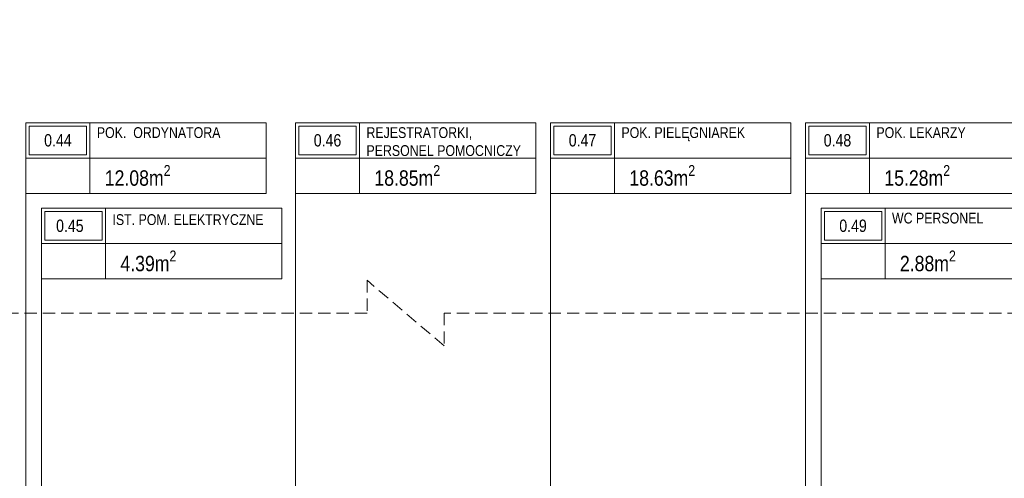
# Model space of a CAD drawing. Header units: millimetres. Extents: x -9409 to -3369, y -15007 to -6597.
# Tile 50 of 132: x -8466 to -7188, y -11383 to -10788. Entities that reach past the tile are written whole.
import ezdxf

# ---------------------------------------------------------------- set-up
doc = ezdxf.new("R2010")
doc.units = ezdxf.units.MM
doc.linetypes.add('ACAD_ISO02W100', pattern=[15, 12, -3])
doc.linetypes.add('CACHE2', pattern=[4.7625, 3.175, -1.5875])
for name, color, linetype, lineweight in [('A-AREA-____-IDEN', 81, 'Continuous', 5), ('SQ_HATCH', 140, 'Continuous', 13), ('SQ_ISTN.Ściany', 140, 'Continuous', 35), ('SQ_Opisy', 7, 'Continuous', 18), ('SQ_PROJ.Ściany', 7, 'Continuous', 35), ('SQ_ZAKRES_OPRACOWANIA', 7, 'ACAD_ISO02W100', 20)]:
    doc.layers.add(name, color=color, linetype=linetype, lineweight=lineweight)
doc.styles.add('Arial Narrow_2', font='ARIALN.TTF', dxfattribs={"height": 20})
doc.styles.get("Standard").update_dxf_attribs({"font": 'arial.ttf'})

# ---------------------------------------------------------------- blocks, each defined once
blk = doc.blocks.new('ET_pom_prokocim 1_200 - SZEROKA --4287470-__- 0_00 parter')
at = {"layer": 'A-AREA-____-IDEN'}
blk.add_line((2.943, 0.629), (2.943, -1.377), dxfattribs=at)
blk.add_wipeout([(-3.629, 2.634), (10, 2.634), (10, -1.377), (-3.629, -1.377)])
for p, q in [((-3.629, -1.377), (-3.629, 2.634)), ((-3.629, 2.634), (10, 2.634)), ((0, 0.629), (0, 2.634)), ((10, 2.634), (10, -1.377)), ((-3.629, 0.629), (0, 0.629)), ((0, 0.629), (0, -1.377)), ((10, 0.629), (0, 0.629)), ((10, -1.377), (-3.629, -1.377))]:
    blk.add_line(p, q, dxfattribs=at)
blk.add_lwpolyline([(-3.441, 0.817), (-0.188, 0.817), (-0.188, 2.446), (-3.441, 2.446)], close=True, dxfattribs=at)
blk = doc.blocks.new('stan projektowany')
at = {"layer": 'SQ_HATCH'}
h = blk.add_hatch(dxfattribs=at)
h.set_pattern_fill('ANGLE')
h.set_pattern_definition([(0, (-10464.962, 6233.929), (0, 6.985), [5.08, -1.905]), (90, (-10464.962, 6233.929), (-6.985, 4e-16), [5.08, -1.905])])
h.paths.add_polyline_path([(-15233.1, 8198.7), (-15198.1, 8198.7), (-15176.6, 8198.7), (-15176.6, 8216.2), (-15144.6, 8216.2), (-15144.6, 8147.2), (-15144.6, 7886.2), (-15144.6, 7837.2), (-15144.6, 7734.8), (-15104.7, 7734.8), (-15104.6, 10535.6), (-15737.6, 10535.6), (-15737.6, 10615.6), (-15789.6, 10615.6), (-16075.6, 10615.6), (-16075.6, 9587.3), (-16120.1, 9587.3), (-16120.1, 9436.6), (-16071.6, 9436.6), (-16071.6, 9307.6), (-16259.6, 9307.6), (-16259.6, 8898.7), (-16704.6, 8898.7), (-16704.6, 7768.2), (-16704.6, 7751.8), (-16685.6, 7751.8), (-16685.6, 7130.6), (-16718.1, 7131.6), (-16718.1, 7178.2), (-16999.6, 7178.2), (-16999.6, 7808.2), (-19394.6, 7808.2), (-19394.6, 6211.2), (-19462.5, 6211.2), (-19462.5, 5925.5), (-18509.3, 5925.5), (-18509.3, 6211.2), (-17103, 6223), (-17103, 5881.5), (-15104.7, 5873.3), (-15104.7, 7734.8), (-15144.6, 7734.8), (-15144.6, 7707.2), (-15176.6, 7707.2), (-15176.6, 7706.7), (-15176.6, 7706.7), (-15259.9, 7706.7), (-15259.9, 7706.8), (-15259.9, 7707.2), (-15292.7, 7707.2), (-15292.7, 7696.7), (-15292.7, 7696.7), (-15292.7, 7706.7), (-15297.7, 7706.6), (-15297.7, 7699.4, 0.414214), (-15297.4, 7699.1), (-15296.5, 7699.1, -0.414214), (-15296.2, 7698.8), (-15296.2, 7696.9, 0.527766), (-15295.9, 7696.6, -0.450501), (-15295.3, 7696.1, -0.414104), (-15295.8, 7695.5), (-15295.1, 7695.5), (-15295.8, 7695.5, -0.414323), (-15296.3, 7696.1, -0.409171), (-15295.9, 7696.7, -0.450389), (-15296.2, 7696.9), (-15296.2, 7698.8, 0.414214), (-15296.5, 7699.1), (-15297.4, 7699.1, -0.414214), (-15297.7, 7699.4), (-15297.7, 7706.6), (-15292.7, 7706.7), (-15292.7, 7707.2), (-15259.9, 7707.2), (-15259.9, 7734.8), (-15473.3, 7734.8), (-15473.3, 7771.1, -0.414214), (-15477.3, 7775.1, -1), (-15469.3, 7775.1, -0.414214), (-15473.3, 7771.1), (-15473.3, 7749.3), (-15457.7, 7749.3), (-15457.7, 7760.1), (-15458, 7760.2), (-15458, 7773.9), (-15458, 7787.5), (-15457.7, 7799.3), (-15457.7, 7787.6), (-15431.6, 7791.4, -0.038172), (-15428, 7791.6, -0.032853), (-15424.8, 7791.4, -0.057631), (-15419.7, 7790.2, -0.057695), (-15415.5, 7788, -0.068919), (-15411.9, 7784.8, -0.070278), (-15409.4, 7780.9, -0.066142), (-15408.2, 7776.7, -0.045653), (-15407.9, 7773.2, -0.032968), (-15408.1, 7770.7, -0.068737), (-15409.4, 7766.3, -0.070278), (-15411.9, 7762.4, -0.068919), (-15415.5, 7759.2, -0.057695), (-15419.7, 7757, -0.057631), (-15424.8, 7755.8, -0.032853), (-15428, 7755.6, -0.033182), (-15431.2, 7755.8), (-15457.7, 7760.1), (-15457.7, 7749.3), (-15473.3, 7749.3), (-15473.3, 7734.8), (-15259.9, 7734.8), (-15259.9, 7837.1), (-15259.9, 7837.1), (-15259.9, 7837.1), (-15176.6, 7837.2), (-15176.6, 7734.8), (-15144.6, 7734.8), (-15144.6, 7837.2), (-15144.6, 7886.2), (-15176.6, 7886.2), (-15176.6, 8147.2), (-15176.6, 8163.7), (-15198.1, 8163.7), (-15233.1, 8163.7)])
at = {"layer": 'SQ_ZAKRES_OPRACOWANIA', "linetype": 'CACHE2', "ltscale": 5}
blk.add_lwpolyline([(-14814.6, 11778), (-15737.1, 11778), (-15737.1, 11735.4), (-15837.1, 11820.5), (-15837.1, 11778), (-17204.5, 11778), (-17204.5, 11035.8), (-17162, 11035.8), (-17247.1, 10935.8), (-17204.5, 10935.8), (-17204.5, 9500.9), (-17162, 9500.9), (-17247.1, 9400.9), (-17204.5, 9400.9), (-17204.5, 8139.9), (-18379.8, 8139.9), (-18379.8, 8097.4), (-18479.8, 8182.5), (-18479.8, 8139.9), (-19419.6, 8139.9), (-19419.6, 5921)], dxfattribs=at)

msp = doc.modelspace()

# ---------------------------------------------------------------- block references
at = {"layer": 'A-AREA-____-IDEN', "lineweight": 18, "xscale": 22.88, "yscale": 22.88, "zscale": 22.88}
for p in [(-8374.5, -10981.7), (-8024.7, -10981.7), (-7693.9, -10981.7), (-7363.1, -10981.7), (-8354.2, -11092.8), (-7342.9, -11092.8)]:
    msp.add_blockref('ET_pom_prokocim 1_200 - SZEROKA --4287470-__- 0_00 parter', p, dxfattribs=at)

# ---------------------------------------------------------------- next in the draw order: hatches: boundary and pattern name
at = {"layer": 'SQ_HATCH'}
h = msp.add_hatch(dxfattribs=at)
h.set_pattern_fill('ANGLE')
h.set_pattern_definition([(0, (0, -13074.651), (0, 6.985), [5.08, -1.905]), (90, (0, -13074.651), (-6.985, 4e-16), [5.08, -1.905])])
h.paths.add_polyline_path([(-4768.2, -11109.9), (-4733.2, -11109.9), (-4711.7, -11109.9), (-4711.7, -11092.4), (-4679.7, -11092.4), (-4679.7, -11161.4), (-4679.7, -11422.4), (-4679.7, -11471.4), (-4679.7, -11573.8), (-4639.7, -11573.8), (-4639.7, -8773), (-5272.7, -8773), (-5272.7, -8693), (-5324.7, -8693), (-5610.7, -8693), (-5610.7, -9721.3), (-5655.2, -9721.3), (-5655.2, -9872), (-5606.7, -9872), (-5606.7, -10001), (-5794.7, -10001), (-5794.7, -10409.9), (-6239.7, -10409.9), (-6239.7, -11540.4), (-6239.7, -11556.8), (-6220.6, -11556.8), (-6220.6, -12178), (-6253.2, -12177), (-6253.2, -12130.4), (-6534.7, -12130.4), (-6534.7, -11500.4), (-8929.7, -11500.4), (-8929.7, -13097.4), (-8997.5, -13097.4), (-8997.5, -13383.1), (-8044.3, -13383.1), (-8044.3, -13097.4), (-6638.1, -13085.6), (-6638.1, -13427.1), (-4639.7, -13435.3), (-4639.7, -11573.8), (-4679.7, -11573.8), (-4679.7, -11601.4), (-4711.7, -11601.4), (-4711.7, -11601.9), (-4711.7, -11601.9), (-4794.9, -11601.9), (-4794.9, -11601.8), (-4794.9, -11601.4), (-4827.7, -11601.4), (-4827.7, -11611.9), (-4827.7, -11611.9), (-4827.7, -11601.9), (-4832.7, -11601.9), (-4832.7, -11609.1, 0.414214), (-4832.4, -11609.4), (-4831.5, -11609.4, -0.414214), (-4831.2, -11609.7), (-4831.2, -11611.6, 0.527766), (-4830.9, -11612, -0.450501), (-4830.3, -11612.5, -0.414104), (-4830.8, -11613), (-4830.1, -11613.1), (-4830.8, -11613, -0.414323), (-4831.4, -11612.5, -0.409171), (-4830.9, -11611.9, -0.450389), (-4831.2, -11611.6), (-4831.2, -11609.7, 0.414214), (-4831.5, -11609.4), (-4832.4, -11609.4, -0.414214), (-4832.7, -11609.1), (-4832.7, -11601.9), (-4827.7, -11601.9), (-4827.7, -11601.4), (-4794.9, -11601.4), (-4794.9, -11573.8), (-5008.3, -11573.8), (-5008.3, -11537.4, -0.414214), (-5012.3, -11533.4, -1), (-5004.3, -11533.4, -0.414214), (-5008.3, -11537.4), (-5008.3, -11559.3), (-4992.7, -11559.3), (-4992.7, -11548.4), (-4993, -11548.4), (-4993, -11534.7), (-4993, -11521), (-4992.7, -11509.3), (-4992.7, -11521), (-4966.7, -11517.2, -0.038172), (-4963, -11516.9, -0.032853), (-4959.9, -11517.1, -0.057631), (-4954.8, -11518.4, -0.057695), (-4950.6, -11520.6, -0.068919), (-4946.9, -11523.8, -0.070278), (-4944.5, -11527.7, -0.066142), (-4943.2, -11531.9, -0.045653), (-4943, -11535.4, -0.032968), (-4943.2, -11537.9, -0.068737), (-4944.5, -11542.3, -0.070278), (-4946.9, -11546.2, -0.068919), (-4950.6, -11549.4, -0.057695), (-4954.8, -11551.5, -0.057631), (-4959.9, -11552.8, -0.032853), (-4963, -11553, -0.033182), (-4966.2, -11552.8), (-4992.7, -11548.4), (-4992.7, -11559.3), (-5008.3, -11559.3), (-5008.3, -11573.8), (-4794.9, -11573.8), (-4794.9, -11471.4), (-4794.9, -11471.4), (-4794.9, -11471.4), (-4711.7, -11471.4), (-4711.7, -11573.8), (-4679.7, -11573.8), (-4679.7, -11471.4), (-4679.7, -11422.4), (-4711.7, -11422.4), (-4711.7, -11161.4), (-4711.7, -11144.9), (-4733.2, -11144.9), (-4768.2, -11144.9)])

# ---------------------------------------------------------------- next in the draw order: linework, layer by layer
at = {"layer": 'A-AREA-____-IDEN'}
for p, q in [((-8457.5, -11827.5), (-8457.5, -10921.4)), ((-8107.7, -11827.5), (-8107.7, -10921.4)), ((-7776.9, -11827.5), (-7776.9, -10921.4)), ((-7446.1, -11827.5), (-7446.1, -10921.4)), ((-8437.2, -11397.8), (-8437.2, -11124.3)), ((-7425.9, -11397.8), (-7425.9, -11124.3))]:
    msp.add_line(p, q, dxfattribs=at)

# ---------------------------------------------------------------- next in the draw order: block references
at = {"layer": 'SQ_ISTN.Ściany'}
msp.add_blockref('stan projektowany', (10465, -19308.6), dxfattribs=at)

# ---------------------------------------------------------------- next in the draw order: texts
at = {"layer": 'SQ_Opisy', "color": 7, "lineweight": 13}
for s, insert, char_height, width, attachment_point in [('{\\fArial Narrow|b0|i0|c238|p34;\\C256;POK.  ORDYNATORA}', (-8365.5, -10927.3), 14, 219.794, 1), ('{\\fArial Narrow|b0|i0|c238|p34;\\C256;REJESTRATORKI, PERSONEL POMOCNICZY }', (-8015.7, -10927.3), 14, 219.794, 1), ('{\\fArial Narrow|b0|i0|c238|p34;\\C256;POK. PIELĘGNIAREK}', (-7684.9, -10927.3), 14, 219.794, 1), ('{\\fArial Narrow|b0|i0|c238|p34;\\C256;POK. LEKARZY}', (-7354.1, -10927.3), 14, 219.794, 1), ('{\\fArial Narrow|b0|i0|c238|p34;\\C256;0.44}', (-8416, -10944.4), 16, 219.596, 5), ('{\\fArial Narrow|b0|i0|c238|p34;\\C256;0.46}', (-8066.2, -10944.4), 16, 219.596, 5), ('{\\fArial Narrow|b0|i0|c238|p34;\\C256;0.47}', (-7735.4, -10944.4), 16, 219.596, 5), ('{\\fArial Narrow|b0|i0|c238|p34;\\C256;0.48}', (-7404.6, -10944.4), 16, 219.596, 5), ('{\\fArial Narrow|b0|i0|c238|p34;\\C256;0.45}', (-8400.5, -11055.4), 16, 219.596, 5), ('{\\fArial Narrow|b0|i0|c238|p34;\\C256;IST. POM. ELEKTRYCZNE}', (-8345.2, -11040.3), 14, 219.794, 1), ('{\\fArial Narrow|b0|i0|c238|p34;\\C256;0.49}', (-7384.4, -11055.4), 16, 219.596, 5), ('{\\fArial Narrow|b0|i0|c238|p34;\\C256;WC PERSONEL}', (-7333.9, -11038.3), 14, 219.794, 1)]:
    msp.add_mtext(s, dxfattribs=dict(at, insert=insert, char_height=char_height, width=width, attachment_point=attachment_point))
at = {"layer": 'SQ_PROJ.Ściany', "char_height": 20, "attachment_point": 1, "style": 'Arial Narrow_2'}
for s, insert in [('\\A1;12.08m{\\H0.7x;\\S2^ ;}', (-8355.2, -10976.5)), ('\\A1;18.85m{\\H0.7x;\\S2^ ;}', (-8005.4, -10976.5)), ('\\A1;18.63m{\\H0.7x;\\S2^ ;}', (-7674.6, -10976.5)), ('\\A1;15.28m{\\H0.7x;\\S2^ ;}', (-7343.8, -10976.5)), ('\\A1;4.39m{\\H0.7x;\\S2^ ;}', (-8334.9, -11087.5)), ('\\A1;2.88m{\\H0.7x;\\S2^ ;}', (-7323.6, -11087.5))]:
    msp.add_mtext(s, dxfattribs=dict(at, insert=insert))

doc.saveas('drawing.dxf')
